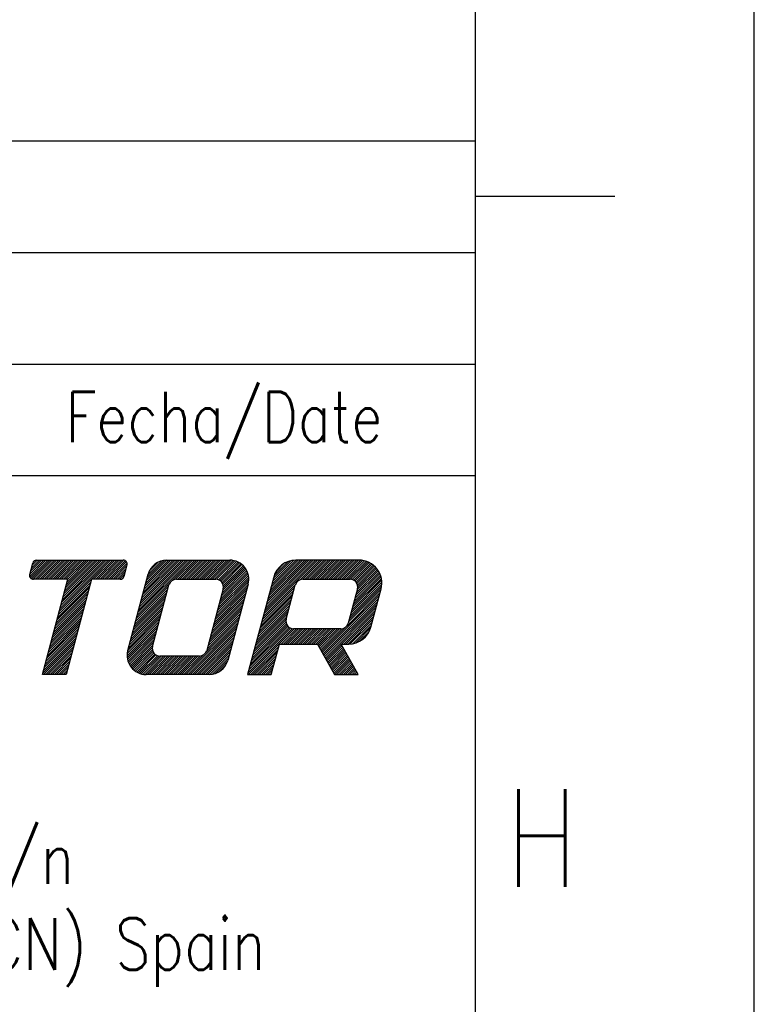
# Model space of a CAD drawing. Extents: x 0 to 594, y 0 to 420.
# Tile 11 of 16: x 568 to 594, y 31 to 66. Entities that reach past the tile are written whole.
import ezdxf

# ---------------------------------------------------------------- set-up
doc = ezdxf.new("R2010")
doc.units = 0
doc.header["$LTSCALE"] = 32.67
doc.layers.get('0').update_dxf_attribs({"linetype": 'CONTINUOUS'})
doc.styles.get("Standard").update_dxf_attribs({"font": 'SIMPLEX.SHX', "width": 0.8})

msp = doc.modelspace()

# ---------------------------------------------------------------- linework, layer by layer
at = {"color": 7}
for p, q in [((594, 0), (594, 420)), ((584, 410), (584, 10)), ((409, 62), (584, 62)), ((584, 62), (584, 50)), ((589, 60), (584, 60)), ((409, 58), (584, 58)), ((409, 54), (584, 54)), ((409, 50), (584, 50)), ((409, 50), (584, 50)), ((584, 50), (584, 10)), ((568.04, 46.389), (568.619, 46.968)), ((568.044, 46.47), (568.542, 46.968)), ((568.065, 46.337), (568.697, 46.968)), ((568.072, 46.576), (568.465, 46.968)), ((568.101, 46.681), (568.388, 46.968)), ((568.107, 46.302), (568.774, 46.968)), ((568.129, 46.787), (568.31, 46.968)), ((568.163, 46.898), (568.215, 46.951)), ((568.168, 46.285), (568.851, 46.968)), ((568.245, 46.285), (568.928, 46.968)), ((568.282, 46.968), (571.394, 46.968)), ((568.323, 46.285), (569.006, 46.968)), ((568.4, 46.285), (569.083, 46.968)), ((568.477, 46.285), (569.16, 46.968)), ((568.555, 46.285), (569.237, 46.968)), ((568.632, 46.285), (569.315, 46.968)), ((568.709, 46.285), (569.392, 46.968)), ((568.786, 46.285), (569.469, 46.968)), ((568.864, 46.285), (569.547, 46.968)), ((568.941, 46.285), (569.624, 46.968)), ((569.018, 46.285), (569.701, 46.968)), ((569.095, 46.285), (569.778, 46.968)), ((569.099, 45.13), (570.937, 46.968)), ((569.127, 45.235), (570.86, 46.968)), ((569.156, 45.341), (570.783, 46.968)), ((569.173, 46.285), (569.856, 46.968)), ((569.184, 45.446), (570.706, 46.968)), ((569.212, 45.552), (570.628, 46.968)), ((569.241, 45.658), (570.551, 46.968)), ((569.25, 46.285), (569.933, 46.968)), ((569.269, 45.763), (570.474, 46.968)), ((569.297, 45.869), (570.397, 46.968)), ((569.325, 45.974), (570.319, 46.968)), ((569.327, 46.285), (570.01, 46.968)), ((569.354, 46.08), (570.242, 46.968)), ((569.382, 46.185), (570.165, 46.968)), ((569.404, 46.285), (570.087, 46.968)), ((570.332, 46.285), (571.015, 46.968)), ((570.409, 46.285), (571.092, 46.968)), ((570.486, 46.285), (571.169, 46.968)), ((570.564, 46.285), (571.247, 46.968)), ((570.641, 46.285), (571.324, 46.968)), ((570.718, 46.285), (571.401, 46.968)), ((570.795, 46.285), (571.461, 46.95)), ((571.916, 45.088), (573.797, 46.968)), ((571.945, 45.193), (573.719, 46.968)), ((571.973, 45.299), (573.642, 46.968)), ((572.001, 45.405), (573.565, 46.968)), ((572.029, 45.51), (573.487, 46.968)), ((572.058, 45.616), (573.41, 46.968)), ((572.086, 45.721), (573.333, 46.968)), ((572.114, 45.827), (573.256, 46.968)), ((572.142, 45.932), (573.178, 46.968)), ((572.171, 46.038), (573.101, 46.968)), ((572.199, 46.143), (573.024, 46.968)), ((572.227, 46.249), (572.947, 46.968)), ((572.256, 46.355), (572.865, 46.964)), ((572.284, 46.46), (572.769, 46.945)), ((572.944, 46.968), (575.207, 46.968)), ((573.147, 46.242), (573.874, 46.968)), ((573.267, 46.284), (573.951, 46.968)), ((573.345, 46.285), (574.028, 46.968)), ((573.423, 46.285), (574.106, 46.968)), ((573.5, 46.285), (574.183, 46.968)), ((573.577, 46.285), (574.26, 46.968)), ((573.654, 46.285), (574.337, 46.968)), ((573.732, 46.285), (574.415, 46.968)), ((573.809, 46.285), (574.492, 46.968)), ((573.886, 46.285), (574.569, 46.968)), ((573.964, 46.285), (574.647, 46.968)), ((574.041, 46.285), (574.724, 46.968)), ((574.118, 46.285), (574.801, 46.968)), ((574.195, 46.285), (574.878, 46.968)), ((574.273, 46.285), (574.956, 46.968)), ((574.35, 46.285), (575.033, 46.968)), ((574.427, 46.285), (575.11, 46.968)), ((574.504, 46.285), (575.187, 46.968)), ((574.582, 46.285), (575.262, 46.966)), ((574.659, 46.285), (575.331, 46.957)), ((574.735, 46.284), (575.393, 46.942)), ((576.429, 45.042), (578.356, 46.968)), ((576.458, 45.147), (578.278, 46.968)), ((576.486, 45.253), (578.201, 46.968)), ((576.514, 45.359), (578.124, 46.968)), ((576.542, 45.464), (578.046, 46.968)), ((576.571, 45.57), (577.969, 46.968)), ((576.599, 45.675), (577.892, 46.968)), ((576.627, 45.781), (577.815, 46.968)), ((576.656, 45.886), (577.737, 46.968)), ((576.684, 45.992), (577.66, 46.968)), ((576.712, 46.097), (577.583, 46.968)), ((576.74, 46.203), (577.502, 46.965)), ((576.769, 46.308), (577.412, 46.952)), ((579.837, 46.968), (577.574, 46.968)), ((577.737, 46.272), (578.433, 46.968)), ((577.827, 46.285), (578.51, 46.968)), ((577.904, 46.285), (578.587, 46.968)), ((577.982, 46.285), (578.665, 46.968)), ((578.059, 46.285), (578.742, 46.968)), ((578.136, 46.285), (578.819, 46.968)), ((578.213, 46.285), (578.896, 46.968)), ((578.291, 46.285), (578.974, 46.968)), ((578.368, 46.285), (579.051, 46.968)), ((578.445, 46.285), (579.128, 46.968)), ((578.523, 46.285), (579.206, 46.968)), ((578.6, 46.285), (579.283, 46.968)), ((578.677, 46.285), (579.36, 46.968)), ((578.754, 46.285), (579.437, 46.968)), ((578.832, 46.285), (579.515, 46.968)), ((578.909, 46.285), (579.592, 46.968)), ((578.986, 46.285), (579.669, 46.968)), ((579.063, 46.285), (579.746, 46.968)), ((579.141, 46.285), (579.824, 46.968)), ((579.218, 46.285), (579.899, 46.966)), ((579.295, 46.285), (579.968, 46.958)), ((579.373, 46.285), (580.032, 46.945)), ((568.041, 46.457), (568.15, 46.867)), ((570.873, 46.285), (571.502, 46.915)), ((570.95, 46.285), (571.527, 46.862)), ((571.027, 46.285), (571.521, 46.779)), ((571.104, 46.285), (571.493, 46.673)), ((571.525, 46.796), (571.416, 46.386)), ((572.329, 46.583), (572.646, 46.9)), ((574.799, 46.27), (575.451, 46.923)), ((574.851, 46.246), (575.505, 46.9)), ((574.895, 46.212), (575.555, 46.873)), ((574.903, 45.679), (575.817, 46.593)), ((574.931, 46.171), (575.602, 46.842)), ((574.931, 45.785), (575.789, 46.642)), ((574.959, 46.122), (575.646, 46.808)), ((574.96, 45.89), (575.758, 46.689)), ((574.978, 46.063), (575.686, 46.772)), ((574.982, 45.99), (575.724, 46.732)), ((576.8, 46.417), (577.306, 46.923)), ((576.865, 46.56), (577.163, 46.858)), ((579.45, 46.285), (580.092, 46.927)), ((579.527, 46.285), (580.149, 46.907)), ((579.594, 46.274), (580.202, 46.883)), ((579.648, 46.252), (580.252, 46.855)), ((579.694, 46.22), (580.299, 46.825)), ((579.732, 46.181), (580.344, 46.793)), ((579.746, 45.808), (580.527, 46.59)), ((579.762, 46.134), (580.386, 46.757)), ((579.774, 45.914), (580.496, 46.636)), ((579.783, 46.077), (580.425, 46.719)), ((579.791, 46.008), (580.462, 46.679)), ((569.409, 46.285), (568.173, 46.285)), ((568.494, 42.87), (569.409, 46.285)), ((570.257, 46.285), (569.342, 42.87)), ((571.284, 46.285), (570.257, 46.285)), ((571.182, 46.285), (571.464, 46.568)), ((571.259, 46.285), (571.436, 46.462)), ((571.359, 46.308), (571.398, 46.347)), ((571.552, 43.73), (572.284, 46.462)), ((573.295, 46.285), (574.709, 46.285)), ((574.762, 45.151), (575.89, 46.28)), ((574.79, 45.257), (575.886, 46.353)), ((574.818, 45.363), (575.876, 46.421)), ((574.846, 45.468), (575.861, 46.482)), ((574.875, 45.574), (575.841, 46.54)), ((576.783, 46.361), (575.847, 42.87)), ((577.821, 46.285), (579.518, 46.285)), ((579.576, 45.175), (580.65, 46.249)), ((579.604, 45.281), (580.639, 46.316)), ((579.633, 45.386), (580.624, 46.377)), ((579.661, 45.492), (580.605, 46.436)), ((579.689, 45.597), (580.582, 46.49)), ((579.718, 45.703), (580.556, 46.542)), ((569.014, 44.813), (570.173, 45.972)), ((569.043, 44.919), (570.202, 46.078)), ((569.071, 45.024), (570.23, 46.183)), ((571.831, 44.771), (572.99, 45.93)), ((571.86, 44.877), (573.019, 46.036)), ((571.888, 44.982), (573.065, 46.16)), ((572.44, 43.875), (573.031, 46.083)), ((574.973, 45.941), (574.382, 43.734)), ((574.648, 44.729), (575.808, 45.888)), ((574.677, 44.835), (575.836, 45.994)), ((574.705, 44.94), (575.864, 46.099)), ((574.733, 45.046), (575.884, 46.197)), ((575.867, 46.108), (575.135, 43.376)), ((576.344, 44.725), (577.503, 45.884)), ((576.373, 44.831), (577.532, 45.99)), ((576.401, 44.936), (577.561, 46.096)), ((577.227, 44.853), (577.557, 46.083)), ((579.781, 45.941), (579.452, 44.712)), ((579.463, 44.753), (580.622, 45.912)), ((579.491, 44.858), (580.645, 46.012)), ((579.52, 44.964), (580.655, 46.1)), ((579.548, 45.07), (580.656, 46.178)), ((580.263, 44.57), (580.629, 45.936)), ((568.901, 44.391), (570.06, 45.55)), ((568.929, 44.496), (570.088, 45.656)), ((568.958, 44.602), (570.117, 45.761)), ((568.986, 44.708), (570.145, 45.867)), ((571.747, 44.455), (572.906, 45.614)), ((571.775, 44.56), (572.934, 45.719)), ((571.803, 44.666), (572.962, 45.825)), ((574.564, 44.413), (575.723, 45.572)), ((574.592, 44.518), (575.751, 45.677)), ((574.62, 44.624), (575.779, 45.783)), ((576.26, 44.409), (577.419, 45.568)), ((576.288, 44.514), (577.447, 45.673)), ((576.316, 44.62), (577.475, 45.779)), ((578.523, 43.658), (580.566, 45.701)), ((578.55, 43.609), (580.537, 45.595)), ((579.409, 44.621), (580.594, 45.806)), ((568.816, 44.074), (569.975, 45.233)), ((568.845, 44.18), (570.004, 45.339)), ((568.873, 44.285), (570.032, 45.444)), ((571.633, 44.032), (572.792, 45.191)), ((571.662, 44.138), (572.821, 45.297)), ((571.69, 44.243), (572.849, 45.402)), ((571.718, 44.349), (572.877, 45.508)), ((574.479, 44.096), (575.638, 45.255)), ((574.507, 44.201), (575.666, 45.361)), ((574.535, 44.307), (575.694, 45.466)), ((576.175, 44.092), (577.334, 45.251)), ((576.203, 44.197), (577.362, 45.356)), ((576.231, 44.303), (577.39, 45.462)), ((578.578, 43.559), (580.509, 45.49)), ((578.605, 43.509), (580.481, 45.384)), ((578.633, 43.459), (580.452, 45.279)), ((579.214, 43.963), (580.424, 45.173)), ((568.731, 43.758), (569.891, 44.917)), ((568.76, 43.863), (569.919, 45.022)), ((568.788, 43.969), (569.947, 45.128)), ((571.549, 43.716), (572.708, 44.875)), ((571.577, 43.821), (572.736, 44.98)), ((571.605, 43.927), (572.764, 45.086)), ((574.346, 43.654), (575.525, 44.833)), ((574.394, 43.779), (575.553, 44.938)), ((574.422, 43.885), (575.581, 45.044)), ((574.45, 43.99), (575.61, 45.149)), ((576.062, 43.67), (577.222, 44.83)), ((576.09, 43.775), (577.249, 44.934)), ((576.118, 43.881), (577.277, 45.04)), ((576.146, 43.986), (577.305, 45.145)), ((579.291, 43.963), (580.396, 45.068)), ((579.369, 43.963), (580.368, 44.962)), ((579.446, 43.963), (580.339, 44.856)), ((568.618, 43.335), (569.777, 44.494)), ((568.647, 43.441), (569.806, 44.6)), ((568.675, 43.546), (569.834, 44.706)), ((568.703, 43.652), (569.862, 44.811)), ((571.529, 43.542), (572.651, 44.664)), ((571.533, 43.622), (572.679, 44.769)), ((571.534, 43.47), (572.623, 44.558)), ((573.639, 42.87), (575.496, 44.727)), ((573.717, 42.87), (575.468, 44.622)), ((573.794, 42.87), (575.44, 44.516)), ((575.864, 42.931), (577.446, 44.513)), ((575.88, 42.87), (577.519, 44.509)), ((575.892, 43.036), (577.386, 44.53)), ((575.92, 43.142), (577.336, 44.558)), ((575.948, 43.247), (577.294, 44.593)), ((575.977, 43.353), (577.26, 44.636)), ((576.005, 43.459), (577.235, 44.688)), ((576.033, 43.564), (577.22, 44.751)), ((577.05, 43.963), (577.597, 44.509)), ((577.128, 43.963), (577.674, 44.509)), ((577.205, 43.963), (577.751, 44.509)), ((577.282, 43.963), (577.829, 44.509)), ((577.359, 43.963), (577.906, 44.509)), ((577.437, 43.963), (577.983, 44.509)), ((579.188, 44.509), (577.491, 44.509)), ((577.514, 43.963), (578.06, 44.509)), ((577.591, 43.963), (578.138, 44.509)), ((577.669, 43.963), (578.215, 44.509)), ((577.746, 43.963), (578.292, 44.509)), ((577.823, 43.963), (578.369, 44.509)), ((577.9, 43.963), (578.447, 44.509)), ((577.978, 43.963), (578.524, 44.509)), ((578.055, 43.963), (578.601, 44.509)), ((578.132, 43.963), (578.679, 44.509)), ((578.209, 43.963), (578.756, 44.509)), ((578.287, 43.963), (578.833, 44.509)), ((578.358, 43.957), (578.91, 44.509)), ((578.385, 43.907), (578.988, 44.509)), ((578.413, 43.857), (579.065, 44.509)), ((578.44, 43.808), (579.142, 44.509)), ((578.468, 43.758), (579.222, 44.511)), ((578.495, 43.708), (579.35, 44.562)), ((579.525, 43.965), (580.311, 44.751)), ((579.613, 43.975), (580.283, 44.645)), ((579.715, 44), (580.253, 44.539)), ((568.533, 43.019), (569.693, 44.178)), ((568.562, 43.124), (569.721, 44.283)), ((568.59, 43.23), (569.749, 44.389)), ((571.546, 43.404), (572.594, 44.452)), ((571.562, 43.343), (572.566, 44.347)), ((571.583, 43.287), (572.538, 44.241)), ((571.608, 43.234), (572.51, 44.136)), ((573.871, 42.87), (575.412, 44.411)), ((573.949, 42.87), (575.383, 44.305)), ((574.026, 42.87), (575.355, 44.199)), ((579.845, 44.054), (580.2, 44.408)), ((568.505, 42.913), (569.664, 44.072)), ((568.539, 42.87), (569.636, 43.967)), ((568.617, 42.87), (569.608, 43.861)), ((571.637, 43.185), (572.481, 44.03)), ((571.668, 43.14), (572.453, 43.925)), ((571.703, 43.098), (572.431, 43.826)), ((574.103, 42.87), (575.327, 44.094)), ((574.18, 42.87), (575.298, 43.988)), ((574.258, 42.87), (575.27, 43.883)), ((574.335, 42.87), (575.242, 43.777)), ((575.958, 42.87), (576.966, 43.879)), ((576.035, 42.87), (576.938, 43.773)), ((576.696, 42.87), (576.989, 43.963)), ((576.989, 43.963), (578.355, 43.963)), ((578.355, 43.963), (578.959, 42.87)), ((578.661, 43.41), (579.207, 43.956)), ((578.688, 43.36), (579.235, 43.906)), ((578.716, 43.31), (579.262, 43.856)), ((578.743, 43.26), (579.29, 43.807)), ((579.203, 43.963), (579.471, 43.963)), ((579.807, 42.87), (579.203, 43.963)), ((568.694, 42.87), (569.579, 43.756)), ((568.771, 42.87), (569.551, 43.65)), ((568.849, 42.87), (569.523, 43.544)), ((568.926, 42.87), (569.495, 43.439)), ((571.741, 43.058), (572.435, 43.753)), ((571.782, 43.022), (572.454, 43.694)), ((571.827, 42.989), (572.482, 43.645)), ((571.874, 42.96), (572.518, 43.604)), ((571.925, 42.933), (572.563, 43.571)), ((571.98, 42.911), (572.615, 43.546)), ((572.039, 42.893), (572.679, 43.532)), ((572.103, 42.879), (572.755, 43.531)), ((572.172, 42.871), (572.832, 43.531)), ((572.249, 42.87), (572.91, 43.531)), ((572.326, 42.87), (572.987, 43.531)), ((572.403, 42.87), (573.064, 43.531)), ((572.48, 42.87), (573.141, 43.531)), ((572.558, 42.87), (573.219, 43.531)), ((572.635, 42.87), (573.296, 43.531)), ((574.118, 43.531), (572.704, 43.531)), ((572.712, 42.87), (573.373, 43.531)), ((572.789, 42.87), (573.451, 43.531)), ((572.867, 42.87), (573.528, 43.531)), ((572.944, 42.87), (573.605, 43.531)), ((573.021, 42.87), (573.682, 43.531)), ((573.099, 42.87), (573.76, 43.531)), ((573.176, 42.87), (573.837, 43.531)), ((573.253, 42.87), (573.914, 43.531)), ((573.33, 42.87), (573.991, 43.531)), ((573.408, 42.87), (574.069, 43.531)), ((573.485, 42.87), (574.148, 43.533)), ((573.562, 42.87), (574.269, 43.577)), ((574.412, 42.87), (575.214, 43.672)), ((574.49, 42.87), (575.185, 43.566)), ((574.574, 42.877), (575.157, 43.461)), ((576.112, 42.87), (576.91, 43.668)), ((576.189, 42.87), (576.881, 43.562)), ((576.267, 42.87), (576.853, 43.456)), ((578.771, 43.21), (579.317, 43.757)), ((578.798, 43.161), (579.345, 43.707)), ((578.826, 43.111), (579.372, 43.657)), ((578.853, 43.061), (579.4, 43.608)), ((578.881, 43.011), (579.427, 43.558)), ((578.908, 42.962), (579.455, 43.508)), ((578.936, 42.912), (579.482, 43.458)), ((578.971, 42.87), (579.51, 43.409)), ((569.003, 42.87), (569.466, 43.333)), ((569.08, 42.87), (569.438, 43.228)), ((569.158, 42.87), (569.41, 43.122)), ((574.674, 42.9), (575.128, 43.354)), ((574.808, 42.957), (575.071, 43.22)), ((576.344, 42.87), (576.825, 43.351)), ((576.421, 42.87), (576.796, 43.245)), ((576.498, 42.87), (576.768, 43.14)), ((579.048, 42.87), (579.537, 43.359)), ((579.126, 42.87), (579.565, 43.309)), ((579.203, 42.87), (579.592, 43.259)), ((579.28, 42.87), (579.62, 43.209)), ((579.358, 42.87), (579.647, 43.16)), ((579.435, 42.87), (579.675, 43.11)), ((579.512, 42.87), (579.702, 43.06)), ((569.342, 42.87), (568.494, 42.87)), ((569.235, 42.87), (569.381, 43.017)), ((569.312, 42.87), (569.353, 42.911)), ((574.475, 42.87), (572.212, 42.87)), ((575.847, 42.87), (576.696, 42.87)), ((576.576, 42.87), (576.74, 43.034)), ((576.653, 42.87), (576.712, 42.929)), ((578.959, 42.87), (579.807, 42.87)), ((579.589, 42.87), (579.73, 43.01)), ((579.667, 42.87), (579.757, 42.961)), ((579.744, 42.87), (579.785, 42.911))]:
    msp.add_line(p, q, dxfattribs=at)
for centre, radius, start, end in [((568.282, 46.832), 0.137, 90.0001, 165), ((571.394, 46.832), 0.137, 345, 89.9999), ((572.944, 46.285), 0.683, 90.0001, 165), ((575.207, 46.285), 0.683, 345, 90), ((577.574, 46.149), 0.82, 90, 165), ((579.837, 46.149), 0.82, 345.0001, 90), ((568.173, 46.422), 0.137, 165, 269.9999), ((571.284, 46.422), 0.137, 270.0003, 345.0002), ((573.295, 46.012), 0.273, 90, 164.9999), ((574.709, 46.012), 0.273, 345.0001, 90), ((577.821, 46.012), 0.273, 90, 164.9999), ((579.518, 46.012), 0.273, 345.0001, 90), ((577.491, 44.783), 0.273, 165.0001, 270), ((579.188, 44.783), 0.273, 270, 344.9999), ((579.471, 44.783), 0.82, 270, 345), ((572.704, 43.805), 0.273, 165, 270), ((572.212, 43.553), 0.683, 165, 270), ((574.118, 43.805), 0.273, 270.0001, 345), ((574.475, 43.553), 0.683, 270, 345)]:
    msp.add_arc(centre, radius, start, end, dxfattribs=at)

# ---------------------------------------------------------------- texts
at = {"color": 7, "insert": (575, 53), "char_height": 1.8, "width": 14.4, "attachment_point": 2}
msp.add_mtext('Fecha/Date', dxfattribs=at)
at = {"color": 8}
for s, insert, char_height, width, attachment_point in [('H', (585.068, 38.761), 3.5, 2.8, 1), (' \\P \\P \\PVial Sant Jordi s/n\\P08232 Viladecavalls (BCN) Spain ', (560, 46.475), 1.85, 47.36, 2)]:
    msp.add_mtext(s, dxfattribs=dict(at, insert=insert, char_height=char_height, width=width, attachment_point=attachment_point))

doc.saveas('drawing.dxf')
